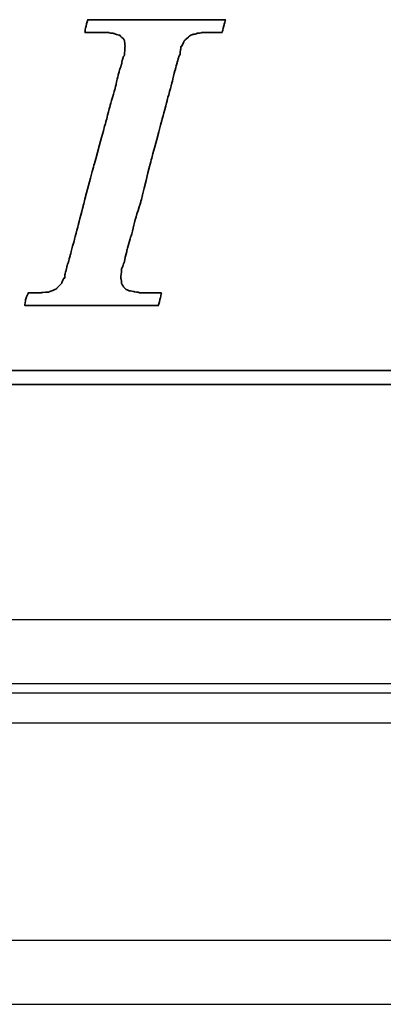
# Model space of a CAD drawing. Header units: millimetres. Extents: x 890 to 1299, y -232 to -73.
# Tile 32 of 53: x 1187 to 1196, y -211 to -188. Entities that reach past the tile are written whole.
import ezdxf

# ---------------------------------------------------------------- set-up
doc = ezdxf.new("R2010")
doc.units = ezdxf.units.MM
for name, color, linetype in [('DIM', 4, 'CONTINUOUS'), ('layer 1', 7, 'CONTINUOUS'), ('OUT', 3, 'CONTINUOUS')]:
    doc.layers.add(name, color=color, linetype=linetype)

# ---------------------------------------------------------------- blocks, each defined once
blk = doc.blocks.new('TBI MOTION logo(完整正式版)')
at = {"layer": 'layer 1', "color": 22, "lineweight": 35}
for points, knots in [([(-40.59125, -7.94375), (-40.59125, -7.94375), (-40.97375, -7.94375), (-40.97375, -7.94375), (-40.97375, -7.94375), (-40.97375, -7.94375), (-41.38125, -7.94375), (-41.38125, -7.94375), (-41.38125, -7.94375), (-41.38125, -7.94375), (-41.54875, -7.94375), (-41.54875, -7.94375), (-41.54875, -7.94375), (-41.54875, -7.94375), (-41.59875, -7.94375), (-41.59875, -7.94375), (-41.59875, -7.94375), (-41.59875, -7.94375), (-41.88375, -7.94375), (-41.88375, -7.94375), (-41.88375, -7.94375), (-41.88375, -7.94375), (-41.90875, -7.91875), (-41.90875, -7.91875), (-41.90875, -7.91875), (-41.90875, -7.91875), (-42.19875, -7.87125), (-42.19875, -7.87125), (-42.19875, -7.87125), (-42.19875, -7.87125), (-42.43875, -7.82375), (-42.43875, -7.82375), (-42.43875, -7.82375), (-42.43875, -7.82375), (-42.45875, -7.82375), (-42.45875, -7.82375), (-42.45875, -7.82375), (-42.45875, -7.82375), (-42.48625, -7.82375), (-42.48625, -7.82375), (-42.48625, -7.82375), (-42.48625, -7.82375), (-42.67625, -7.72375), (-42.67625, -7.72375), (-42.67625, -7.72375), (-42.67625, -7.72375), (-42.70125, -7.70375), (-42.70125, -7.70375), (-42.70125, -7.70375), (-42.70125, -7.70375), (-42.72375, -7.67875), (-42.72375, -7.67875), (-42.72375, -7.67875), (-42.72375, -7.67875), (-42.86875, -7.48875), (-42.86875, -7.48875), (-42.86875, -7.48875), (-42.86875, -7.48875), (-42.89375, -7.43875), (-42.89375, -7.43875), (-42.89375, -7.43875), (-42.89375, -7.43875), (-42.91875, -7.38875), (-42.91875, -7.38875), (-42.91875, -7.38875), (-42.91875, -7.38875), (-42.93875, -7.12875), (-42.93875, -7.12875), (-42.93875, -7.12875), (-42.93875, -7.12875), (-42.96375, -7.10375), (-42.96375, -7.10375), (-42.96375, -7.10375), (-42.96375, -7.10375), (-42.96375, -7.05375), (-42.96375, -7.05375), (-42.96375, -7.05375), (-42.96375, -7.05375), (-42.96375, -7.00875), (-42.96375, -7.00875), (-42.96375, -7.00875), (-42.96375, -7.00875), (-42.91875, -6.69625), (-42.91875, -6.69625), (-42.91875, -6.69625), (-42.91875, -6.69625), (-42.91875, -6.62375), (-42.91875, -6.62375), (-42.91875, -6.62375), (-42.91875, -6.62375), (-42.91875, -6.59625), (-42.91875, -6.59625), (-42.91875, -6.59625), (-42.91875, -6.59625), (-42.91875, -6.57375), (-42.91875, -6.57375), (-42.91875, -6.57375), (-42.91875, -6.57375), (-42.91875, -6.52875), (-42.91875, -6.52875), (-42.91875, -6.52875), (-42.91875, -6.52875), (-42.89375, -6.50375), (-42.89375, -6.50375), (-42.89375, -6.50375), (-42.89375, -6.50375), (-42.84375, -6.38375), (-42.84375, -6.38375), (-42.84375, -6.38375), (-42.84375, -6.38375), (-42.84375, -6.35875), (-42.84375, -6.35875), (-42.84375, -6.35875), (-42.84375, -6.35875), (-42.74625, -6.14375), (-42.74625, -6.14375), (-42.74625, -6.14375), (-42.74625, -6.14375), (-42.70125, -5.85375), (-42.70125, -5.85375), (-42.70125, -5.85375), (-42.70125, -5.85375), (-42.60375, -5.47125), (-42.60375, -5.47125), (-42.60375, -5.47125), (-42.60375, -5.47125), (-42.60375, -5.44875), (-42.60375, -5.44875), (-42.60375, -5.44875), (-42.60375, -5.44875), (-42.38875, -4.67875), (-42.38875, -4.67875), (-42.38875, -4.67875), (-42.38875, -4.67875), (-42.36375, -4.65375), (-42.36375, -4.65375), (-42.36375, -4.65375), (-42.36375, -4.65375), (-42.12375, -3.69625), (-42.12375, -3.69625), (-42.12375, -3.69625), (-42.12375, -3.69625), (-42.12375, -3.67374), (-42.12375, -3.67374), (-42.12375, -3.67374), (-42.12375, -3.67374), (-41.78875, -2.59374), (-41.78875, -2.59374), (-41.78875, -2.59374), (-41.78875, -2.59374), (-41.18875, -0.19375), (-41.18875, -0.19375), (-41.18875, -0.19375), (-41.18875, -0.19375), (-40.54375, 2.20624), (-40.54375, 2.20624), (-40.54375, 2.20624), (-40.54375, 2.20624), (-40.25375, 3.30875), (-40.25375, 3.30875), (-40.25375, 3.30875), (-40.25375, 3.30875), (-39.98875, 4.27125), (-39.98875, 4.27125), (-39.98875, 4.27125), (-39.98875, 4.27125), (-39.77375, 5.13125), (-39.77375, 5.13125), (-39.77375, 5.13125), (-39.77375, 5.13125), (-39.67875, 5.47125), (-39.67875, 5.47125), (-39.67875, 5.47125), (-39.67875, 5.47125), (-39.60375, 5.75625), (-39.60375, 5.75625), (-39.60375, 5.75625), (-39.60375, 5.75625), (-39.60375, 5.78125), (-39.60375, 5.78125), (-39.60375, 5.78125), (-39.60375, 5.78125), (-39.50875, 5.97125), (-39.50875, 5.97125), (-39.50875, 5.97125), (-39.50875, 5.97125), (-39.50875, 6.13875), (-39.50875, 6.13875), (-39.50875, 6.13875), (-39.50875, 6.13875), (-39.48625, 6.16625), (-39.48625, 6.16625), (-39.48625, 6.16625), (-39.48625, 6.16625), (-39.46125, 6.28625), (-39.46125, 6.28625), (-39.46125, 6.28625), (-39.46125, 6.28625), (-39.46125, 6.42625), (-39.46125, 6.42625), (-39.46125, 6.42625), (-39.46125, 6.42625), (-39.41375, 6.42625), (-39.41375, 6.42625), (-39.41375, 6.42625), (-39.41375, 6.42625), (-39.29375, 6.69125), (-39.29375, 6.69125), (-39.29375, 6.69125), (-39.29375, 6.69125), (-39.26875, 6.74125), (-39.26875, 6.74125), (-39.26875, 6.74125), (-39.26875, 6.74125), (-39.24375, 6.76625), (-39.24375, 6.76625), (-39.24375, 6.76625), (-39.24375, 6.76625), (-38.98375, 7.00624), (-38.98375, 7.00624), (-38.98375, 7.00624), (-38.98375, 7.00624), (-38.95625, 7.02624), (-38.95625, 7.02624), (-38.95625, 7.02624), (-38.95625, 7.02624), (-38.78875, 7.12624), (-38.78875, 7.12624), (-38.78875, 7.12624), (-38.78875, 7.12624), (-38.76375, 7.12624), (-38.76375, 7.12624), (-38.76375, 7.12624), (-38.76375, 7.12624), (-38.74375, 7.12624), (-38.74375, 7.12624), (-38.74375, 7.12624), (-38.74375, 7.12624), (-38.52875, 7.17125), (-38.52875, 7.17125), (-38.52875, 7.17125), (-38.52875, 7.17125), (-38.52875, 7.19624), (-38.52875, 7.19624), (-38.52875, 7.19624), (-38.52875, 7.19624), (-38.50375, 7.19624), (-38.50375, 7.19624), (-38.50375, 7.19624), (-38.50375, 7.19624), (-38.26125, 7.21875), (-38.26125, 7.21875), (-38.26125, 7.21875), (-38.26125, 7.21875), (-38.23875, 7.24624), (-38.23875, 7.24624), (-38.23875, 7.24624), (-38.23875, 7.24624), (-38.21625, 7.24624), (-38.21625, 7.24624), (-38.21625, 7.24624), (-38.21625, 7.24624), (-38.18875, 7.24624), (-38.18875, 7.24624), (-38.18875, 7.24624), (-38.18875, 7.24624), (-37.90375, 7.24624), (-37.90375, 7.24624), (-37.90375, 7.24624), (-37.90375, 7.24624), (-37.85375, 7.24624), (-37.85375, 7.24624), (-37.85375, 7.24624), (-37.85375, 7.24624), (-37.75875, 7.24624), (-37.75875, 7.24624), (-37.75875, 7.24624), (-37.75875, 7.24624), (-37.42375, 7.24624), (-37.42375, 7.24624), (-37.42375, 7.24624), (-37.42375, 7.24624), (-37.08875, 7.24624), (-37.08875, 7.24624), (-37.08875, 7.24624), (-37.08875, 7.24624), (-37.06375, 7.24624), (-37.06375, 7.24624), (-37.06375, 7.24624), (-37.06375, 7.24624), (-37.06375, 7.26624), (-37.06375, 7.26624), (-37.06375, 7.26624), (-37.06375, 7.26624), (-37.03875, 7.29125), (-37.03875, 7.29125), (-37.03875, 7.29125), (-37.03875, 7.29125), (-37.03875, 7.31625), (-37.03875, 7.31625), (-37.03875, 7.31625), (-37.03875, 7.31625), (-36.94125, 7.67625), (-36.94125, 7.67625), (-36.94125, 7.67625), (-36.94125, 7.67625), (-36.86875, 7.98625), (-36.86875, 7.98625), (-36.86875, 7.98625), (-36.86875, 7.98625), (-36.98875, 7.98625), (-36.98875, 7.98625), (-36.98875, 7.98625), (-36.98875, 7.98625), (-37.42375, 7.98625), (-37.42375, 7.98625), (-37.42375, 7.98625), (-37.42375, 7.98625), (-37.94875, 7.98625), (-37.94875, 7.98625), (-37.94875, 7.98625), (-37.94875, 7.98625), (-38.57375, 7.98625), (-38.57375, 7.98625), (-38.57375, 7.98625), (-38.57375, 7.98625), (-39.29375, 7.98625), (-39.29375, 7.98625), (-39.29375, 7.98625), (-39.29375, 7.98625), (-40.82875, 7.98625), (-40.82875, 7.98625), (-40.82875, 7.98625), (-40.82875, 7.98625), (-42.36375, 7.98625), (-42.36375, 7.98625), (-42.36375, 7.98625), (-42.36375, 7.98625), (-43.08375, 7.98625), (-43.08375, 7.98625), (-43.08375, 7.98625), (-43.08375, 7.98625), (-43.70875, 7.98625), (-43.70875, 7.98625), (-43.70875, 7.98625), (-43.70875, 7.98625), (-44.23375, 7.98625), (-44.23375, 7.98625), (-44.23375, 7.98625), (-44.23375, 7.98625), (-44.66875, 7.98625), (-44.66875, 7.98625), (-44.66875, 7.98625), (-44.66875, 7.98625), (-44.88375, 7.98625), (-44.88375, 7.98625), (-44.88375, 7.98625), (-44.88375, 7.98625), (-44.90875, 7.94125), (-44.90875, 7.94125), (-44.90875, 7.94125), (-44.90875, 7.94125), (-44.90875, 7.91625), (-44.90875, 7.91625), (-44.90875, 7.91625), (-44.90875, 7.91625), (-45.00375, 7.55625), (-45.00375, 7.55625), (-45.00375, 7.55625), (-45.00375, 7.55625), (-45.05375, 7.24624), (-45.05375, 7.24624), (-45.05375, 7.24624), (-45.05375, 7.24624), (-44.61875, 7.24624), (-44.61875, 7.24624), (-44.61875, 7.24624), (-44.61875, 7.24624), (-44.11375, 7.24624), (-44.11375, 7.24624), (-44.11375, 7.24624), (-44.11375, 7.24624), (-43.99375, 7.24624), (-43.99375, 7.24624), (-43.99375, 7.24624), (-43.99375, 7.24624), (-43.94625, 7.24624), (-43.94625, 7.24624), (-43.94625, 7.24624), (-43.94625, 7.24624), (-43.92374, 7.24624), (-43.92374, 7.24624), (-43.92374, 7.24624), (-43.92374, 7.24624), (-43.65875, 7.24624), (-43.65875, 7.24624), (-43.65875, 7.24624), (-43.65875, 7.24624), (-43.63875, 7.21875), (-43.63875, 7.21875), (-43.63875, 7.21875), (-43.63875, 7.21875), (-43.46875, 7.19624), (-43.46875, 7.19624), (-43.46875, 7.19624), (-43.46875, 7.19624), (-43.39875, 7.19624), (-43.39875, 7.19624), (-43.39875, 7.19624), (-43.39875, 7.19624), (-43.37125, 7.17125), (-43.37125, 7.17125), (-43.37125, 7.17125), (-43.37125, 7.17125), (-43.34875, 7.17125), (-43.34875, 7.17125), (-43.34875, 7.17125), (-43.34875, 7.17125), (-43.20375, 7.12624), (-43.20375, 7.12624), (-43.20375, 7.12624), (-43.20375, 7.12624), (-43.05875, 7.07624), (-43.05875, 7.07624), (-43.05875, 7.07624), (-43.05875, 7.07624), (-43.01375, 7.07624), (-43.01375, 7.07624), (-43.01375, 7.07624), (-43.01375, 7.07624), (-42.98875, 7.02624), (-42.98875, 7.02624), (-42.98875, 7.02624), (-42.98875, 7.02624), (-42.79875, 6.86125), (-42.79875, 6.86125), (-42.79875, 6.86125), (-42.79875, 6.86125), (-42.77375, 6.81125), (-42.77375, 6.81125), (-42.77375, 6.81125), (-42.77375, 6.81125), (-42.74625, 6.76625), (-42.74625, 6.76625), (-42.74625, 6.76625), (-42.74625, 6.76625), (-42.72375, 6.47625), (-42.72375, 6.47625), (-42.72375, 6.47625), (-42.72375, 6.47625), (-42.70125, 6.45124), (-42.70125, 6.45124), (-42.70125, 6.45124), (-42.70125, 6.45124), (-42.70125, 6.42625), (-42.70125, 6.42625), (-42.70125, 6.42625), (-42.70125, 6.42625), (-42.72375, 6.40625), (-42.72375, 6.40625), (-42.72375, 6.40625), (-42.72375, 6.40625), (-42.74625, 5.97125), (-42.74625, 5.97125), (-42.74625, 5.97125), (-42.74625, 5.97125), (-42.74625, 5.94625), (-42.74625, 5.94625), (-42.74625, 5.94625), (-42.74625, 5.94625), (-42.74625, 5.92625), (-42.74625, 5.92625), (-42.74625, 5.92625), (-42.74625, 5.92625), (-42.77375, 5.87625), (-42.77375, 5.87625), (-42.77375, 5.87625), (-42.77375, 5.87625), (-42.81875, 5.80625), (-42.81875, 5.80625), (-42.81875, 5.80625), (-42.81875, 5.80625), (-42.86875, 5.63625), (-42.86875, 5.63625), (-42.86875, 5.63625), (-42.86875, 5.63625), (-42.91875, 5.39625), (-42.91875, 5.39625), (-42.91875, 5.39625), (-42.91875, 5.39625), (-42.91875, 5.37124), (-42.91875, 5.37124), (-42.91875, 5.37124), (-42.91875, 5.37124), (-43.01375, 5.10874), (-43.01375, 5.10874), (-43.01375, 5.10874), (-43.01375, 5.10874), (-43.10875, 4.77124), (-43.10875, 4.77124), (-43.10875, 4.77124), (-43.10875, 4.77124), (-43.29875, 3.95625), (-43.29875, 3.95625), (-43.29875, 3.95625), (-43.29875, 3.95625), (-43.58875, 2.95125), (-43.58875, 2.95125), (-43.58875, 2.95125), (-43.58875, 2.95125), (-43.87375, 1.87125), (-43.87375, 1.87125), (-43.87375, 1.87125), (-43.87375, 1.87125), (-44.52625, -0.50374), (-44.52625, -0.50374), (-44.52625, -0.50374), (-44.52625, -0.50374), (-45.14875, -2.85375), (-45.14875, -2.85375), (-45.14875, -2.85375), (-45.14875, -2.85375), (-45.43375, -3.95875), (-45.43375, -3.95875), (-45.43375, -3.95875), (-45.43375, -3.95875), (-45.69875, -4.96875), (-45.69875, -4.96875), (-45.69875, -4.96875), (-45.69875, -4.96875), (-45.91375, -5.78375), (-45.91375, -5.78375), (-45.91375, -5.78375), (-45.91375, -5.78375), (-46.01375, -6.11875), (-46.01375, -6.11875), (-46.01375, -6.11875), (-46.01375, -6.11875), (-46.01375, -6.14375), (-46.01375, -6.14375), (-46.01375, -6.14375), (-46.01375, -6.14375), (-46.10875, -6.40875), (-46.10875, -6.40875), (-46.10875, -6.40875), (-46.10875, -6.40875), (-46.15375, -6.64875), (-46.15375, -6.64875), (-46.15375, -6.64875), (-46.15375, -6.64875), (-46.20375, -6.83875), (-46.20375, -6.83875), (-46.20375, -6.83875), (-46.20375, -6.83875), (-46.22875, -6.93375), (-46.22875, -6.93375), (-46.22875, -6.93375), (-46.22875, -6.93375), (-46.22875, -7.07875), (-46.22875, -7.07875), (-46.22875, -7.07875), (-46.22875, -7.07875), (-46.27375, -7.07875), (-46.27375, -7.07875), (-46.27375, -7.07875), (-46.27375, -7.07875), (-46.39375, -7.34375), (-46.39375, -7.34375), (-46.39375, -7.34375), (-46.39375, -7.34375), (-46.39375, -7.36875), (-46.39375, -7.36875), (-46.39375, -7.36875), (-46.39375, -7.36875), (-46.42125, -7.38875), (-46.42125, -7.38875), (-46.42125, -7.38875), (-46.42125, -7.38875), (-46.68375, -7.67875), (-46.68375, -7.67875), (-46.68375, -7.67875), (-46.68375, -7.67875), (-46.70875, -7.70375), (-46.70875, -7.70375), (-46.70875, -7.70375), (-46.70875, -7.70375), (-46.75375, -7.72375), (-46.75375, -7.72375), (-46.75375, -7.72375), (-46.75375, -7.72375), (-47.08875, -7.87125), (-47.08875, -7.87125), (-47.08875, -7.87125), (-47.08875, -7.87125), (-47.11625, -7.87125), (-47.11625, -7.87125), (-47.11625, -7.87125), (-47.11625, -7.87125), (-47.13875, -7.89375), (-47.13875, -7.89375), (-47.13875, -7.89375), (-47.13875, -7.89375), (-47.56875, -7.91875), (-47.56875, -7.91875), (-47.56875, -7.91875), (-47.56875, -7.91875), (-47.59625, -7.94375), (-47.59625, -7.94375), (-47.59625, -7.94375), (-47.59625, -7.94375), (-47.64375, -7.94375), (-47.64375, -7.94375), (-47.64375, -7.94375), (-47.64375, -7.94375), (-47.73625, -7.94375), (-47.73625, -7.94375), (-47.73625, -7.94375), (-47.73625, -7.94375), (-48.07375, -7.94375), (-48.07375, -7.94375), (-48.07375, -7.94375), (-48.07375, -7.94375), (-48.36125, -7.94375), (-48.36125, -7.94375), (-48.36125, -7.94375), (-48.36125, -7.94375), (-48.36125, -7.96625), (-48.36125, -7.96625), (-48.36125, -7.96625), (-48.36125, -7.96625), (-48.36125, -7.99125), (-48.36125, -7.99125), (-48.36125, -7.99125), (-48.36125, -7.99125), (-48.38875, -8.01375), (-48.38875, -8.01375), (-48.38875, -8.01375), (-48.38875, -8.01375), (-48.50875, -8.34875), (-48.50875, -8.34875), (-48.50875, -8.34875), (-48.50875, -8.34875), (-48.55375, -8.68625), (-48.55375, -8.68625), (-48.55375, -8.68625), (-48.55375, -8.68625), (-48.45875, -8.68625), (-48.45875, -8.68625), (-48.45875, -8.68625), (-48.45875, -8.68625), (-48.07375, -8.68625), (-48.07375, -8.68625), (-48.07375, -8.68625), (-48.07375, -8.68625), (-47.52375, -8.68625), (-47.52375, -8.68625), (-47.52375, -8.68625), (-47.52375, -8.68625), (-46.92375, -8.68625), (-46.92375, -8.68625), (-46.92375, -8.68625), (-46.92375, -8.68625), (-46.25375, -8.68625), (-46.25375, -8.68625), (-46.25375, -8.68625), (-46.25375, -8.68625), (-46.20375, -8.68625), (-46.20375, -8.68625), (-46.20375, -8.68625), (-46.20375, -8.68625), (-44.71375, -8.68625), (-44.71375, -8.68625), (-44.71375, -8.68625), (-44.71375, -8.68625), (-43.22875, -8.68625), (-43.22875, -8.68625), (-43.22875, -8.68625), (-43.22875, -8.68625), (-42.55875, -8.68625), (-42.55875, -8.68625), (-42.55875, -8.68625), (-42.55875, -8.68625), (-42.50875, -8.68625), (-42.50875, -8.68625), (-42.50875, -8.68625), (-42.50875, -8.68625), (-41.93375, -8.68625), (-41.93375, -8.68625), (-41.93375, -8.68625), (-41.93375, -8.68625), (-41.38125, -8.68625), (-41.38125, -8.68625), (-41.38125, -8.68625), (-41.38125, -8.68625), (-40.97375, -8.68625), (-40.97375, -8.68625), (-40.97375, -8.68625), (-40.97375, -8.68625), (-40.78125, -8.68625), (-40.78125, -8.68625), (-40.78125, -8.68625), (-40.78125, -8.68625), (-40.78125, -8.63875), (-40.78125, -8.63875), (-40.78125, -8.63875), (-40.78125, -8.63875), (-40.75875, -8.63875), (-40.75875, -8.63875), (-40.75875, -8.63875), (-40.75875, -8.63875), (-40.66375, -8.27875), (-40.66375, -8.27875), (-40.66375, -8.27875), (-40.66375, -8.27875), (-40.59125, -7.94375), (-40.59125, -7.94375)], [0, 0, 0, 0, 0.00558659, 0.00558659, 0.00558659, 0.0055866, 0.01117318, 0.01117318, 0.01117318, 0.01117319, 0.01675978, 0.01675978, 0.01675978, 0.01675979, 0.02234637, 0.02234637, 0.02234637, 0.02234638, 0.02793296, 0.02793296, 0.02793296, 0.02793297, 0.03351955, 0.03351955, 0.03351955, 0.03351956, 0.03910615, 0.03910615, 0.03910615, 0.03910616, 0.04469274, 0.04469274, 0.04469274, 0.04469275, 0.05027933, 0.05027933, 0.05027933, 0.05027934, 0.05586592, 0.05586592, 0.05586592, 0.05586593, 0.06145251, 0.06145251, 0.06145251, 0.06145252, 0.06703911, 0.06703911, 0.06703911, 0.06703912, 0.0726257, 0.0726257, 0.0726257, 0.07262571, 0.07821229, 0.07821229, 0.07821229, 0.0782123, 0.08379888, 0.08379888, 0.08379888, 0.08379889, 0.08938547, 0.08938547, 0.08938547, 0.08938548, 0.09497207, 0.09497207, 0.09497207, 0.09497208, 0.10055866, 0.10055866, 0.10055866, 0.10055867, 0.10614525, 0.10614525, 0.10614525, 0.10614526, 0.11173184, 0.11173184, 0.11173184, 0.11173185, 0.11731844, 0.11731844, 0.11731844, 0.11731845, 0.12290503, 0.12290503, 0.12290503, 0.12290504, 0.12849162, 0.12849162, 0.12849162, 0.12849163, 0.13407821, 0.13407821, 0.13407821, 0.13407822, 0.1396648, 0.1396648, 0.1396648, 0.13966481, 0.1452514, 0.1452514, 0.1452514, 0.14525141, 0.15083799, 0.15083799, 0.15083799, 0.150838, 0.15642458, 0.15642458, 0.15642458, 0.15642459, 0.16201117, 0.16201117, 0.16201117, 0.16201118, 0.16759777, 0.16759777, 0.16759777, 0.16759778, 0.17318436, 0.17318436, 0.17318436, 0.17318437, 0.17877095, 0.17877095, 0.17877095, 0.17877096, 0.18435754, 0.18435754, 0.18435754, 0.18435755, 0.18994413, 0.18994413, 0.18994413, 0.18994414, 0.19553073, 0.19553073, 0.19553073, 0.19553074, 0.20111732, 0.20111732, 0.20111732, 0.20111733, 0.20670391, 0.20670391, 0.20670391, 0.20670392, 0.2122905, 0.2122905, 0.2122905, 0.21229051, 0.21787709, 0.21787709, 0.21787709, 0.2178771, 0.22346369, 0.22346369, 0.22346369, 0.2234637, 0.22905028, 0.22905028, 0.22905028, 0.22905029, 0.23463687, 0.23463687, 0.23463687, 0.23463688, 0.24022346, 0.24022346, 0.24022346, 0.24022347, 0.24581006, 0.24581006, 0.24581006, 0.24581007, 0.25139665, 0.25139665, 0.25139665, 0.25139666, 0.25698324, 0.25698324, 0.25698324, 0.25698325, 0.26256983, 0.26256983, 0.26256983, 0.26256984, 0.26815642, 0.26815642, 0.26815642, 0.26815643, 0.27374302, 0.27374302, 0.27374302, 0.27374303, 0.27932961, 0.27932961, 0.27932961, 0.27932962, 0.2849162, 0.2849162, 0.2849162, 0.28491621, 0.29050279, 0.29050279, 0.29050279, 0.2905028, 0.29608939, 0.29608939, 0.29608939, 0.2960894, 0.30167598, 0.30167598, 0.30167598, 0.30167599, 0.30726257, 0.30726257, 0.30726257, 0.30726258, 0.31284916, 0.31284916, 0.31284916, 0.31284917, 0.31843575, 0.31843575, 0.31843575, 0.31843576, 0.32402235, 0.32402235, 0.32402235, 0.32402236, 0.32960894, 0.32960894, 0.32960894, 0.32960895, 0.33519553, 0.33519553, 0.33519553, 0.33519554, 0.34078212, 0.34078212, 0.34078212, 0.34078213, 0.34636872, 0.34636872, 0.34636872, 0.34636873, 0.35195531, 0.35195531, 0.35195531, 0.35195532, 0.3575419, 0.3575419, 0.3575419, 0.35754191, 0.36312849, 0.36312849, 0.36312849, 0.3631285, 0.36871508, 0.36871508, 0.36871508, 0.36871509, 0.37430168, 0.37430168, 0.37430168, 0.37430169, 0.37988827, 0.37988827, 0.37988827, 0.37988828, 0.38547486, 0.38547486, 0.38547486, 0.38547487, 0.39106145, 0.39106145, 0.39106145, 0.39106146, 0.39664804, 0.39664804, 0.39664804, 0.39664805, 0.40223464, 0.40223464, 0.40223464, 0.40223465, 0.40782123, 0.40782123, 0.40782123, 0.40782124, 0.41340782, 0.41340782, 0.41340782, 0.41340783, 0.41899441, 0.41899441, 0.41899441, 0.41899442, 0.42458101, 0.42458101, 0.42458101, 0.42458102, 0.4301676, 0.4301676, 0.4301676, 0.43016761, 0.43575419, 0.43575419, 0.43575419, 0.4357542, 0.44134078, 0.44134078, 0.44134078, 0.44134079, 0.44692737, 0.44692737, 0.44692737, 0.44692738, 0.45251397, 0.45251397, 0.45251397, 0.45251398, 0.45810056, 0.45810056, 0.45810056, 0.45810057, 0.46368715, 0.46368715, 0.46368715, 0.46368716, 0.46927374, 0.46927374, 0.46927374, 0.46927375, 0.47486034, 0.47486034, 0.47486034, 0.47486035, 0.48044693, 0.48044693, 0.48044693, 0.48044694, 0.48603352, 0.48603352, 0.48603352, 0.48603353, 0.49162011, 0.49162011, 0.49162011, 0.49162012, 0.4972067, 0.4972067, 0.4972067, 0.49720671, 0.5027933, 0.5027933, 0.5027933, 0.50279331, 0.50837989, 0.50837989, 0.50837989, 0.5083799, 0.51396648, 0.51396648, 0.51396648, 0.51396649, 0.51955307, 0.51955307, 0.51955307, 0.51955308, 0.52513966, 0.52513966, 0.52513966, 0.52513967, 0.53072626, 0.53072626, 0.53072626, 0.53072627, 0.53631285, 0.53631285, 0.53631285, 0.53631286, 0.54189944, 0.54189944, 0.54189944, 0.54189945, 0.54748603, 0.54748603, 0.54748603, 0.54748604, 0.55307263, 0.55307263, 0.55307263, 0.55307264, 0.55865922, 0.55865922, 0.55865922, 0.55865923, 0.56424581, 0.56424581, 0.56424581, 0.56424582, 0.5698324, 0.5698324, 0.5698324, 0.56983241, 0.57541899, 0.57541899, 0.57541899, 0.575419, 0.58100559, 0.58100559, 0.58100559, 0.5810056, 0.58659218, 0.58659218, 0.58659218, 0.58659219, 0.59217877, 0.59217877, 0.59217877, 0.59217878, 0.59776536, 0.59776536, 0.59776536, 0.59776537, 0.60335196, 0.60335196, 0.60335196, 0.60335197, 0.60893855, 0.60893855, 0.60893855, 0.60893856, 0.61452514, 0.61452514, 0.61452514, 0.61452515, 0.62011173, 0.62011173, 0.62011173, 0.62011174, 0.62569832, 0.62569832, 0.62569832, 0.62569833, 0.63128492, 0.63128492, 0.63128492, 0.63128493, 0.63687151, 0.63687151, 0.63687151, 0.63687152, 0.6424581, 0.6424581, 0.6424581, 0.64245811, 0.64804469, 0.64804469, 0.64804469, 0.6480447, 0.65363128, 0.65363128, 0.65363128, 0.65363129, 0.65921788, 0.65921788, 0.65921788, 0.65921789, 0.66480447, 0.66480447, 0.66480447, 0.66480448, 0.67039106, 0.67039106, 0.67039106, 0.67039107, 0.67597765, 0.67597765, 0.67597765, 0.67597766, 0.68156425, 0.68156425, 0.68156425, 0.68156426, 0.68715084, 0.68715084, 0.68715084, 0.68715085, 0.69273743, 0.69273743, 0.69273743, 0.69273744, 0.69832402, 0.69832402, 0.69832402, 0.69832403, 0.70391061, 0.70391061, 0.70391061, 0.70391062, 0.70949721, 0.70949721, 0.70949721, 0.70949722, 0.7150838, 0.7150838, 0.7150838, 0.71508381, 0.72067039, 0.72067039, 0.72067039, 0.7206704, 0.72625698, 0.72625698, 0.72625698, 0.72625699, 0.73184358, 0.73184358, 0.73184358, 0.73184359, 0.73743017, 0.73743017, 0.73743017, 0.73743018, 0.74301676, 0.74301676, 0.74301676, 0.74301677, 0.74860335, 0.74860335, 0.74860335, 0.74860336, 0.75418994, 0.75418994, 0.75418994, 0.75418995, 0.75977654, 0.75977654, 0.75977654, 0.75977655, 0.76536313, 0.76536313, 0.76536313, 0.76536314, 0.77094972, 0.77094972, 0.77094972, 0.77094973, 0.77653631, 0.77653631, 0.77653631, 0.77653632, 0.78212291, 0.78212291, 0.78212291, 0.78212292, 0.7877095, 0.7877095, 0.7877095, 0.78770951, 0.79329609, 0.79329609, 0.79329609, 0.7932961, 0.79888268, 0.79888268, 0.79888268, 0.79888269, 0.80446927, 0.80446927, 0.80446927, 0.80446928, 0.81005587, 0.81005587, 0.81005587, 0.81005588, 0.81564246, 0.81564246, 0.81564246, 0.81564247, 0.82122905, 0.82122905, 0.82122905, 0.82122906, 0.82681564, 0.82681564, 0.82681564, 0.82681565, 0.83240223, 0.83240223, 0.83240223, 0.83240224, 0.83798883, 0.83798883, 0.83798883, 0.83798884, 0.84357542, 0.84357542, 0.84357542, 0.84357543, 0.84916201, 0.84916201, 0.84916201, 0.84916202, 0.8547486, 0.8547486, 0.8547486, 0.85474861, 0.8603352, 0.8603352, 0.8603352, 0.86033521, 0.86592179, 0.86592179, 0.86592179, 0.8659218, 0.87150838, 0.87150838, 0.87150838, 0.87150839, 0.87709497, 0.87709497, 0.87709497, 0.87709498, 0.88268156, 0.88268156, 0.88268156, 0.88268157, 0.88826816, 0.88826816, 0.88826816, 0.88826817, 0.89385475, 0.89385475, 0.89385475, 0.89385476, 0.89944134, 0.89944134, 0.89944134, 0.89944135, 0.90502793, 0.90502793, 0.90502793, 0.90502794, 0.91061453, 0.91061453, 0.91061453, 0.91061454, 0.91620112, 0.91620112, 0.91620112, 0.91620113, 0.92178771, 0.92178771, 0.92178771, 0.92178772, 0.9273743, 0.9273743, 0.9273743, 0.92737431, 0.93296089, 0.93296089, 0.93296089, 0.9329609, 0.93854749, 0.93854749, 0.93854749, 0.9385475, 0.94413408, 0.94413408, 0.94413408, 0.94413409, 0.94972067, 0.94972067, 0.94972067, 0.94972068, 0.95530726, 0.95530726, 0.95530726, 0.95530727, 0.96089385, 0.96089385, 0.96089385, 0.96089386, 0.96648045, 0.96648045, 0.96648045, 0.96648046, 0.97206704, 0.97206704, 0.97206704, 0.97206705, 0.97765363, 0.97765363, 0.97765363, 0.97765364, 0.98324022, 0.98324022, 0.98324022, 0.98324023, 0.98882682, 0.98882682, 0.98882682, 0.98882683, 0.99441341, 0.99441341, 0.99441341, 0.99441342, 1, 1, 1, 1]), ([(75.90875, -9.47875), (75.90875, -9.47875), (75.90875, -12.28625), (75.90875, -12.28625), (75.90875, -12.28625), (75.90875, -12.28625), (75.90875, -12.47875), (75.90875, -12.47875), (75.90875, -12.47875), (75.90875, -12.47875), (75.71625, -12.47875), (75.71625, -12.47875), (75.71625, -12.47875), (75.71625, -12.47875), (-88.32875, -12.47875), (-88.32875, -12.47875), (-88.32875, -12.47875), (-88.32875, -12.47875), (-88.32875, -13.29375), (-88.32875, -13.29375), (-88.32875, -13.29375), (-88.32875, -13.29375), (82.89125, -13.29375), (82.89125, -13.29375), (82.89125, -13.29375), (82.89125, -13.29375), (75.90875, -9.47875), (75.90875, -9.47875)], [0, 0, 0, 0, 0.14285714, 0.14285714, 0.14285714, 0.14285715, 0.28571429, 0.28571429, 0.28571429, 0.2857143, 0.42857143, 0.42857143, 0.42857143, 0.42857144, 0.57142857, 0.57142857, 0.57142857, 0.57142858, 0.71428571, 0.71428571, 0.71428571, 0.71428572, 0.85714286, 0.85714286, 0.85714286, 0.85714287, 1, 1, 1, 1])]:
    blk.add_open_spline(points, degree=3, knots=knots, dxfattribs=at)

msp = doc.modelspace()

# ---------------------------------------------------------------- linework, layer by layer
at = {"layer": 'OUT', "color": 7}
for p, q in [((1251.984, -201.575), (1128.984, -201.575)), ((1251.984, -203.075), (1128.984, -203.075)), ((1090.877, -203.282), (1294.014, -203.282)), ((1090.517, -203.99), (1294.014, -203.99)), ((1090.127, -209.075), (1294.014, -209.075)), ((1044.014, -210.575), (1294.014, -210.575))]:
    msp.add_line(p, q, dxfattribs=at)

# ---------------------------------------------------------------- block references
at = {"layer": 'DIM', "color": 7, "xscale": 0.4013856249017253, "yscale": 0.4013856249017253, "zscale": 0.4013856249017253}
msp.add_blockref('TBI MOTION logo(完整正式版)', (1206.717, -190.736), dxfattribs=at)

doc.saveas('drawing.dxf')
